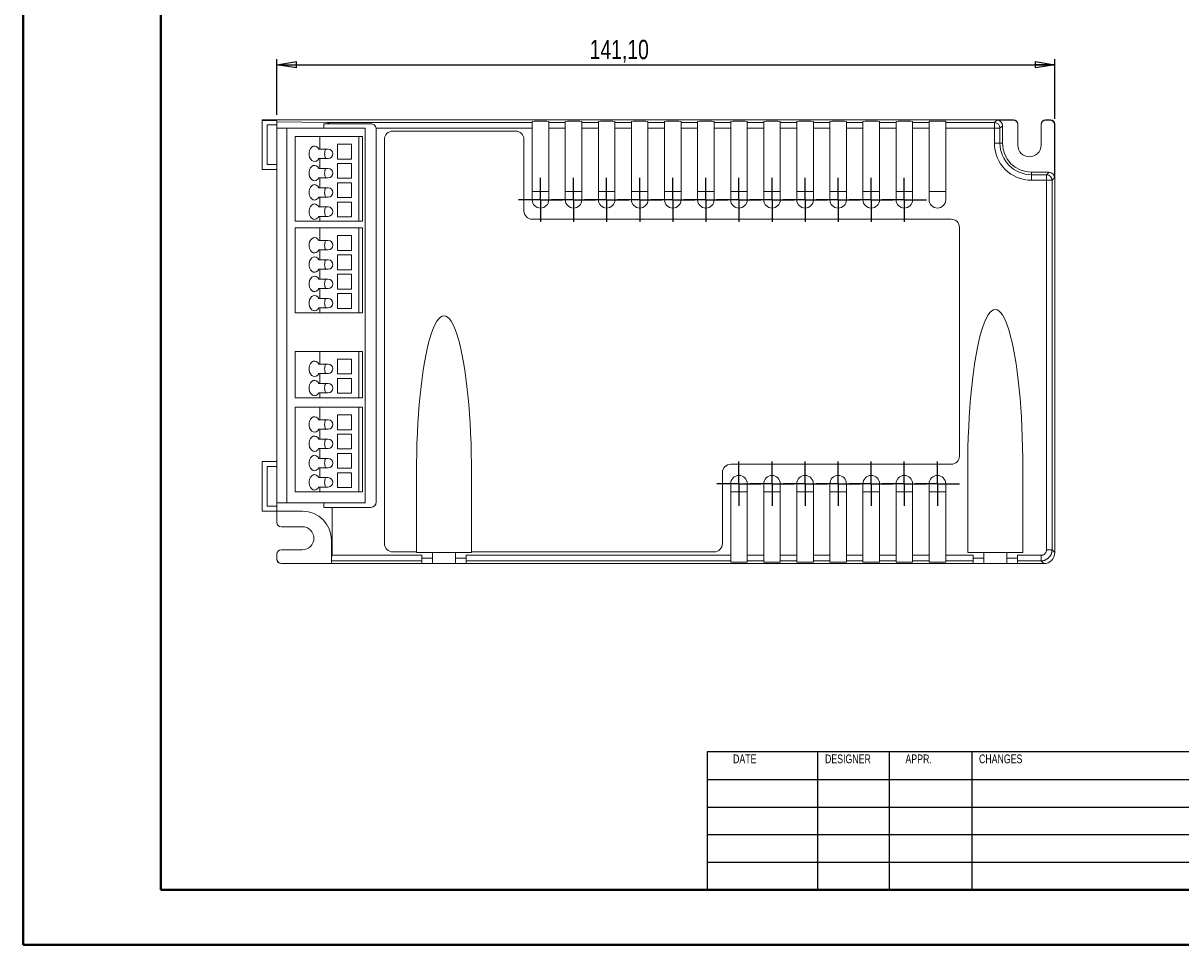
# Model space of a CAD drawing. Header units: millimetres. Extents: x 0 to 420, y -17 to 297.
# Tile 1 of 5: x 0 to 210, y 0 to 167. Entities that reach past the tile are written whole.
import ezdxf

# ---------------------------------------------------------------- set-up
doc = ezdxf.new("R2010")
doc.units = ezdxf.units.MM
doc.layers.add('SYM', color=179, linetype='Continuous')
doc.styles.add('SLDTEXTSTYLE0', font='TXT', dxfattribs={"width": 0.75})
doc.dimstyles.new('SLDDIMSTYLE0', dxfattribs={"dimtxt": 3.5, "dimasz": 3.556, "dimexe": 0, "dimexo": 0.0625, "dimgap": 0.875, "dimtad": 1, "dimrnd": 1e-09, "dimzin": 12, "dimdsep": 46, "dimtxsty": 'SLDTEXTSTYLE0', "dimblk1": 'CLOSED', "dimblk2": 'CLOSED', "dimsah": 1, "dimcen": 0.09, "dimadec": 0, "dimazin": 3, "dimtfac": 1, "dimtofl": 0, "dimtmove": 0, "dimatfit": 3, "dimldrblk": 'CLOSED', "dimfxl": 0, "dimfrac": 2, "dimtolj": 1, "dimtzin": 12, "dimarcsym": 0})

# ---------------------------------------------------------------- blocks, each defined once
blk = doc.blocks.new('_CLOSED')
at = {"color": 0, "linetype": 'ByBlock', "lineweight": -2}
for p, q in [((-1, 0.166667), (0, 0)), ((-1, 0.166667), (-1, -0.166667)), ((0, 0), (-1, -0.166667)), ((0, 0), (-1, 0))]:
    blk.add_line(p, q, dxfattribs=at)
blk = doc.blocks.new('_D_2')
at = {"layer": 'SYM'}
for p, q in [((46.12, 150.76), (46.12, 160.87)), ((46.12, 159.87), (187.22, 159.87)), ((187.22, 150.07), (187.22, 160.87))]:
    blk.add_line(p, q, dxfattribs=at)
at = {"layer": 'SYM', "xscale": 3.556, "yscale": 3.556}
for p, rotation in [((46.12, 159.87, -14.9), 179.9999999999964), ((187.22, 159.87, -14.9), 359.9999999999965)]:
    blk.add_blockref('_CLOSED', p, dxfattribs=dict(at, rotation=rotation))
at = {"layer": 'SYM', "insert": (102.84, 164.38), "char_height": 3.5, "attachment_point": 1, "style": 'SLDTEXTSTYLE0'}
blk.add_mtext('141,10', dxfattribs=at)
blk = doc.blocks.new('SW_CENTERMARKSYMBOL_1')
at = {"layer": 'SYM', "color": 0}
for p, q in [((0, 2.5), (0, 4)), ((0, 0), (0, 2.5)), ((-2.5, 0), (-4, 0)), ((0, 0), (-2.5, 0)), ((0, 0), (0, -2.5)), ((0, 0), (2.5, 0)), ((2.5, 0), (4, 0)), ((0, -2.5), (0, -4))]:
    blk.add_line(p, q, dxfattribs=at)
blk = doc.blocks.new('SW_CENTERMARKSYMBOL_2')
at = {"layer": 'SYM', "color": 0}
for p, q in [((0, 2.5), (0, 4)), ((0, 0), (0, 2.5)), ((-2.5, 0), (-4, 0)), ((0, 0), (-2.5, 0)), ((0, 0), (0, -2.5)), ((0, 0), (2.5, 0)), ((2.5, 0), (4, 0)), ((0, -2.5), (0, -4))]:
    blk.add_line(p, q, dxfattribs=at)
blk = doc.blocks.new('SW_CENTERMARKSYMBOL_3')
at = {"layer": 'SYM', "color": 0}
for p, q in [((0, 2.5), (0, 4)), ((0, 0), (0, 2.5)), ((-2.5, 0), (-4, 0)), ((0, 0), (-2.5, 0)), ((0, 0), (0, -2.5)), ((0, 0), (2.5, 0)), ((2.5, 0), (4, 0)), ((0, -2.5), (0, -4))]:
    blk.add_line(p, q, dxfattribs=at)
blk = doc.blocks.new('SW_CENTERMARKSYMBOL_4')
at = {"layer": 'SYM', "color": 0}
for p, q in [((0, 2.5), (0, 4)), ((0, 0), (0, 2.5)), ((-2.5, 0), (-4, 0)), ((0, 0), (-2.5, 0)), ((0, 0), (0, -2.5)), ((0, 0), (2.5, 0)), ((2.5, 0), (4, 0)), ((0, -2.5), (0, -4))]:
    blk.add_line(p, q, dxfattribs=at)
blk = doc.blocks.new('SW_CENTERMARKSYMBOL_5')
at = {"layer": 'SYM', "color": 0}
for p, q in [((0, 2.5), (0, 4)), ((0, 0), (0, 2.5)), ((-2.5, 0), (-4, 0)), ((0, 0), (-2.5, 0)), ((0, 0), (0, -2.5)), ((0, 0), (2.5, 0)), ((2.5, 0), (4, 0)), ((0, -2.5), (0, -4))]:
    blk.add_line(p, q, dxfattribs=at)
blk = doc.blocks.new('SW_CENTERMARKSYMBOL_6')
at = {"layer": 'SYM', "color": 0}
for p, q in [((0, 2.5), (0, 4)), ((0, 0), (0, 2.5)), ((-2.5, 0), (-4, 0)), ((0, 0), (-2.5, 0)), ((0, 0), (0, -2.5)), ((0, 0), (2.5, 0)), ((2.5, 0), (4, 0)), ((0, -2.5), (0, -4))]:
    blk.add_line(p, q, dxfattribs=at)
blk = doc.blocks.new('SW_CENTERMARKSYMBOL_7')
at = {"layer": 'SYM', "color": 0}
for p, q in [((0, 2.5), (0, 4)), ((0, 0), (0, 2.5)), ((-2.5, 0), (-4, 0)), ((0, 0), (-2.5, 0)), ((0, 0), (0, -2.5)), ((0, 0), (2.5, 0)), ((2.5, 0), (4, 0)), ((0, -2.5), (0, -4))]:
    blk.add_line(p, q, dxfattribs=at)
blk = doc.blocks.new('SW_CENTERMARKSYMBOL_8')
at = {"layer": 'SYM', "color": 0}
for p, q in [((0, 2.5), (0, 4)), ((0, 0), (0, 2.5)), ((-2.5, 0), (-4, 0)), ((0, 0), (-2.5, 0)), ((0, 0), (0, -2.5)), ((0, 0), (2.5, 0)), ((2.5, 0), (4, 0)), ((0, -2.5), (0, -4))]:
    blk.add_line(p, q, dxfattribs=at)
blk = doc.blocks.new('SW_CENTERMARKSYMBOL_9')
at = {"layer": 'SYM', "color": 0}
for p, q in [((0, 2.5), (0, 4)), ((0, 0), (0, 2.5)), ((-2.5, 0), (-4, 0)), ((0, 0), (-2.5, 0)), ((0, 0), (0, -2.5)), ((0, 0), (2.5, 0)), ((2.5, 0), (4, 0)), ((0, -2.5), (0, -4))]:
    blk.add_line(p, q, dxfattribs=at)
blk = doc.blocks.new('SW_CENTERMARKSYMBOL_10')
at = {"layer": 'SYM', "color": 0}
for p, q in [((0, 2.5), (0, 4)), ((0, 0), (0, 2.5)), ((-2.5, 0), (-4, 0)), ((0, 0), (-2.5, 0)), ((0, 0), (0, -2.5)), ((0, 0), (2.5, 0)), ((2.5, 0), (4, 0)), ((0, -2.5), (0, -4))]:
    blk.add_line(p, q, dxfattribs=at)
blk = doc.blocks.new('SW_CENTERMARKSYMBOL_11')
at = {"layer": 'SYM', "color": 0}
for p, q in [((0, 2.5), (0, 4)), ((0, 0), (0, 2.5)), ((-2.5, 0), (-4, 0)), ((0, 0), (-2.5, 0)), ((0, 0), (0, -2.5)), ((0, 0), (2.5, 0)), ((2.5, 0), (4, 0)), ((0, -2.5), (0, -4))]:
    blk.add_line(p, q, dxfattribs=at)
blk = doc.blocks.new('SW_CENTERMARKSYMBOL_12')
at = {"layer": 'SYM', "color": 0}
for p, q in [((0, 2.5), (0, 4)), ((0, 0), (0, 2.5)), ((-2.5, 0), (-4, 0)), ((0, 0), (-2.5, 0)), ((0, 0), (0, -2.5)), ((0, 0), (2.5, 0)), ((2.5, 0), (4, 0)), ((0, -2.5), (0, -4))]:
    blk.add_line(p, q, dxfattribs=at)
blk = doc.blocks.new('SW_CENTERMARKSYMBOL_13')
at = {"layer": 'SYM', "color": 0}
for p, q in [((0, 2.5), (0, 4)), ((0, 0), (0, 2.5)), ((-2.5, 0), (-4, 0)), ((0, 0), (-2.5, 0)), ((0, 0), (0, -2.5)), ((0, 0), (2.5, 0)), ((2.5, 0), (4, 0)), ((0, -2.5), (0, -4))]:
    blk.add_line(p, q, dxfattribs=at)
blk = doc.blocks.new('SW_CENTERMARKSYMBOL_14')
at = {"layer": 'SYM', "color": 0}
for p, q in [((0, 2.5), (0, 4)), ((0, 0), (0, 2.5)), ((-2.5, 0), (-4, 0)), ((0, 0), (-2.5, 0)), ((0, 0), (0, -2.5)), ((0, 0), (2.5, 0)), ((2.5, 0), (4, 0)), ((0, -2.5), (0, -4))]:
    blk.add_line(p, q, dxfattribs=at)
blk = doc.blocks.new('SW_CENTERMARKSYMBOL_15')
at = {"layer": 'SYM', "color": 0}
for p, q in [((0, 2.5), (0, 4)), ((0, 0), (0, 2.5)), ((-2.5, 0), (-4, 0)), ((0, 0), (-2.5, 0)), ((0, 0), (0, -2.5)), ((0, 0), (2.5, 0)), ((2.5, 0), (4, 0)), ((0, -2.5), (0, -4))]:
    blk.add_line(p, q, dxfattribs=at)
blk = doc.blocks.new('SW_CENTERMARKSYMBOL_16')
at = {"layer": 'SYM', "color": 0}
for p, q in [((0, 2.5), (0, 4)), ((0, 0), (0, 2.5)), ((-2.5, 0), (-4, 0)), ((0, 0), (-2.5, 0)), ((0, 0), (0, -2.5)), ((0, 0), (2.5, 0)), ((2.5, 0), (4, 0)), ((0, -2.5), (0, -4))]:
    blk.add_line(p, q, dxfattribs=at)
blk = doc.blocks.new('SW_CENTERMARKSYMBOL_17')
at = {"layer": 'SYM', "color": 0}
for p, q in [((0, 2.5), (0, 4)), ((0, 0), (0, 2.5)), ((-2.5, 0), (-4, 0)), ((0, 0), (-2.5, 0)), ((0, 0), (0, -2.5)), ((0, 0), (2.5, 0)), ((2.5, 0), (4, 0)), ((0, -2.5), (0, -4))]:
    blk.add_line(p, q, dxfattribs=at)
blk = doc.blocks.new('SW_CENTERMARKSYMBOL_18')
at = {"layer": 'SYM', "color": 0}
for p, q in [((0, 2.5), (0, 4)), ((0, 0), (0, 2.5)), ((-2.5, 0), (-4, 0)), ((0, 0), (-2.5, 0)), ((0, 0), (0, -2.5)), ((0, 0), (2.5, 0)), ((2.5, 0), (4, 0)), ((0, -2.5), (0, -4))]:
    blk.add_line(p, q, dxfattribs=at)
blk = doc.blocks.new('SW_CENTERMARKSYMBOL_19')
at = {"layer": 'SYM', "color": 0}
for p, q in [((0, 2.5), (0, 4)), ((0, 0), (0, 2.5)), ((-2.5, 0), (-4, 0)), ((0, 0), (-2.5, 0)), ((0, 0), (0, -2.5)), ((0, 0), (2.5, 0)), ((2.5, 0), (4, 0)), ((0, -2.5), (0, -4))]:
    blk.add_line(p, q, dxfattribs=at)

msp = doc.modelspace()

# ---------------------------------------------------------------- linework, layer by layer
at = {"color": 7, "linetype": 'Continuous', "lineweight": 40}
for p, q in [((0.079, 0.215), (0.079, 297.215)), ((25.079, 10.215), (25.079, 287.215)), ((25.079, 10.215), (411.144, 10.215)), ((0.079, 0.215), (420.079, 0.215))]:
    msp.add_line(p, q, dxfattribs=at)
at = {"color": 7, "linetype": 'Continuous', "lineweight": 15}
for p, q in [((43.42, 149.867), (43.42, 149.762)), ((179.72, 149.867), (43.42, 149.867)), ((46.12, 149.762), (43.42, 149.762)), ((43.42, 149.762), (43.42, 140.867)), ((46.12, 149.762), (46.12, 149.518)), ((55.138, 149.36), (46.12, 149.518)), ((46.12, 148.367), (46.12, 149.518)), ((54.62, 149.167), (54.62, 148.367)), ((54.62, 149.167), (55.712, 149.167)), ((92.42, 149.36), (55.138, 149.36)), ((63.12, 149.167), (55.712, 149.167)), ((92.42, 149.596), (92.42, 149.36)), ((92.42, 149.36), (92.42, 148.36)), ((95.42, 149.36), (95.42, 149.596)), ((98.42, 149.36), (95.42, 149.36)), ((95.42, 149.36), (95.42, 148.36)), ((98.42, 149.596), (98.42, 149.36)), ((98.42, 149.36), (98.42, 148.36)), ((101.42, 149.36), (101.42, 149.596)), ((104.42, 149.36), (101.42, 149.36)), ((101.42, 149.36), (101.42, 148.36)), ((104.42, 149.596), (104.42, 149.36)), ((104.42, 149.36), (104.42, 148.36)), ((107.42, 149.36), (107.42, 149.596)), ((110.42, 149.36), (107.42, 149.36)), ((107.42, 149.36), (107.42, 148.36)), ((110.42, 149.596), (110.42, 149.36)), ((110.42, 149.36), (110.42, 148.36)), ((113.42, 149.36), (113.42, 149.596)), ((116.42, 149.36), (113.42, 149.36)), ((113.42, 149.36), (113.42, 148.36)), ((116.42, 149.596), (116.42, 149.36)), ((116.42, 149.36), (116.42, 148.36)), ((119.42, 149.36), (119.42, 149.596)), ((122.42, 149.36), (119.42, 149.36)), ((119.42, 149.36), (119.42, 148.36)), ((122.42, 149.596), (122.42, 149.36)), ((122.42, 149.36), (122.42, 148.36)), ((125.42, 149.36), (125.42, 149.596)), ((128.42, 149.36), (125.42, 149.36)), ((125.42, 149.36), (125.42, 148.36)), ((128.42, 149.596), (128.42, 149.36)), ((128.42, 149.36), (128.42, 148.36)), ((131.42, 149.36), (131.42, 149.596)), ((134.42, 149.36), (131.42, 149.36)), ((131.42, 149.36), (131.42, 148.36)), ((134.42, 149.596), (134.42, 149.36)), ((134.42, 149.36), (134.42, 148.36)), ((137.42, 149.36), (137.42, 149.596)), ((140.42, 149.36), (137.42, 149.36)), ((137.42, 149.36), (137.42, 148.36)), ((140.42, 149.596), (140.42, 149.36)), ((140.42, 149.36), (140.42, 148.36)), ((143.42, 149.36), (143.42, 149.596)), ((146.42, 149.36), (143.42, 149.36)), ((143.42, 149.36), (143.42, 148.36)), ((146.42, 149.596), (146.42, 149.36)), ((146.42, 149.36), (146.42, 148.36)), ((149.42, 149.36), (149.42, 149.596)), ((152.42, 149.36), (149.42, 149.36)), ((149.42, 149.36), (149.42, 148.36)), ((152.42, 149.596), (152.42, 149.36)), ((152.42, 149.36), (152.42, 148.36)), ((155.42, 149.36), (155.42, 149.596)), ((158.42, 149.36), (155.42, 149.36)), ((155.42, 149.36), (155.42, 148.36)), ((158.42, 149.596), (158.42, 149.36)), ((158.42, 149.36), (158.42, 148.36)), ((161.42, 149.36), (161.42, 149.596)), ((164.42, 149.36), (161.42, 149.36)), ((161.42, 149.36), (161.42, 148.36)), ((164.42, 149.596), (164.42, 149.36)), ((164.42, 148.36), (164.42, 149.36)), ((167.42, 149.36), (167.42, 149.596)), ((176.268, 149.36), (167.42, 149.36)), ((167.42, 149.36), (167.42, 148.36)), ((176.72, 149.813), (176.268, 149.36)), ((176.268, 148.36), (176.268, 149.36)), ((179.72, 149.813), (176.72, 149.813)), ((179.72, 149.867), (179.72, 149.813)), ((185.52, 149.867), (185.52, 149.813)), ((185.52, 149.867), (186.42, 149.867)), ((186.366, 149.813), (185.52, 149.813)), ((186.366, 149.813), (186.42, 149.867)), ((44.32, 148.967), (46.12, 148.967)), ((44.32, 141.767), (44.32, 148.967)), ((46.12, 148.367), (54.62, 148.367)), ((46.12, 148.367), (46.12, 80.367)), ((47.92, 148.367), (47.92, 80.367)), ((54.62, 148.367), (62.12, 148.367)), ((62.12, 80.367), (62.12, 148.367)), ((92.42, 148.36), (64.101, 148.36)), ((64.12, 80.567), (64.12, 148.167)), ((89.42, 147.843), (67.12, 147.843)), ((92.42, 135.367), (92.42, 148.36)), ((95.42, 148.36), (95.42, 135.367)), ((98.42, 148.36), (95.42, 148.36)), ((98.42, 135.367), (98.42, 148.36)), ((101.42, 148.36), (101.42, 135.367)), ((104.42, 148.36), (101.42, 148.36)), ((104.42, 135.367), (104.42, 148.36)), ((107.42, 148.36), (107.42, 135.367)), ((110.42, 148.36), (107.42, 148.36)), ((110.42, 135.367), (110.42, 148.36)), ((113.42, 148.36), (113.42, 135.367)), ((116.42, 148.36), (113.42, 148.36)), ((116.42, 135.367), (116.42, 148.36)), ((119.42, 148.36), (119.42, 135.367)), ((122.42, 148.36), (119.42, 148.36)), ((122.42, 135.367), (122.42, 148.36)), ((125.42, 148.36), (125.42, 135.367)), ((128.42, 148.36), (125.42, 148.36)), ((128.42, 135.367), (128.42, 148.36)), ((131.42, 148.36), (131.42, 135.367)), ((134.42, 148.36), (131.42, 148.36)), ((134.42, 135.367), (134.42, 148.36)), ((137.42, 148.36), (137.42, 135.367)), ((140.42, 148.36), (137.42, 148.36)), ((140.42, 135.367), (140.42, 148.36)), ((143.42, 148.36), (143.42, 135.367)), ((146.42, 148.36), (143.42, 148.36)), ((146.42, 135.367), (146.42, 148.36)), ((149.42, 148.36), (149.42, 135.367)), ((152.42, 148.36), (149.42, 148.36)), ((152.42, 135.367), (152.42, 148.36)), ((155.42, 148.36), (155.42, 135.367)), ((158.42, 148.36), (155.42, 148.36)), ((158.42, 135.367), (158.42, 148.36)), ((161.42, 148.36), (161.42, 135.367)), ((164.42, 148.36), (161.42, 148.36)), ((164.42, 135.367), (164.42, 148.36)), ((167.42, 148.36), (167.42, 135.367)), ((176.268, 148.36), (167.42, 148.36)), ((176.268, 148.36), (176.268, 145.617)), ((177.268, 148.36), (176.268, 148.36)), ((177.72, 148.813), (177.268, 148.36)), ((177.268, 145.617), (177.268, 148.36)), ((177.72, 145.617), (177.72, 148.813)), ((180.52, 149.012), (180.52, 149.067)), ((180.52, 145.267), (180.52, 149.012)), ((184.72, 149.067), (184.72, 149.012)), ((184.72, 149.012), (184.72, 145.267)), ((187.166, 149.013), (187.22, 149.067)), ((187.166, 139.367), (187.166, 149.013)), ((187.22, 71.366), (187.22, 149.067)), ((49.42, 146.867), (49.42, 131.467)), ((53.92, 146.867), (49.42, 146.867)), ((53.92, 146.867), (53.92, 144.567)), ((60.95, 146.867), (53.92, 146.867)), ((59.62, 145.467), (57.12, 145.467)), ((57.12, 145.467), (57.12, 142.767)), ((59.62, 142.767), (59.62, 145.467)), ((60.95, 131.467), (60.95, 146.867)), ((61.62, 146.867), (60.95, 146.867)), ((61.62, 131.467), (61.62, 146.867)), ((65.62, 146.343), (65.62, 72.99)), ((90.92, 133.343), (90.92, 146.343)), ((176.268, 145.617), (177.268, 145.617)), ((177.72, 145.617), (177.268, 145.617)), ((53.717, 144.567), (53.92, 144.567)), ((53.92, 142.867), (53.717, 142.867)), ((53.92, 144.567), (55.42, 144.567)), ((55.42, 142.867), (53.92, 142.867)), ((53.92, 142.867), (53.92, 141.067)), ((43.42, 140.867), (46.12, 140.867)), ((46.12, 141.767), (44.32, 141.767)), ((53.717, 141.067), (53.92, 141.067)), ((53.92, 141.067), (55.42, 141.067)), ((57.12, 142.767), (59.62, 142.767)), ((57.12, 141.967), (57.12, 139.267)), ((59.62, 141.967), (57.12, 141.967)), ((59.62, 139.267), (59.62, 141.967)), ((53.92, 139.367), (53.717, 139.367)), ((53.92, 139.367), (53.92, 137.567)), ((55.42, 139.367), (53.92, 139.367)), ((57.12, 139.267), (59.62, 139.267)), ((182.97, 140.367), (182.97, 139.914)), ((186.166, 140.367), (182.97, 140.367)), ((182.97, 138.914), (182.97, 139.914)), ((185.714, 139.914), (182.97, 139.914)), ((182.97, 138.914), (185.714, 138.914)), ((185.714, 139.914), (186.166, 140.367)), ((185.714, 138.914), (185.714, 139.914)), ((185.714, 71.873), (185.714, 138.914)), ((185.714, 138.914), (186.714, 138.914)), ((186.714, 138.914), (187.166, 139.367)), ((186.714, 71.873), (186.714, 138.914)), ((53.717, 137.567), (53.92, 137.567)), ((53.92, 137.567), (55.42, 137.567)), ((57.12, 138.467), (57.12, 135.767)), ((59.62, 138.467), (57.12, 138.467)), ((59.62, 135.767), (59.62, 138.467)), ((95.42, 136.867), (92.42, 136.867)), ((101.42, 136.867), (98.42, 136.867)), ((107.42, 136.867), (104.42, 136.867)), ((113.42, 136.867), (110.42, 136.867)), ((119.42, 136.867), (116.42, 136.867)), ((125.42, 136.867), (122.42, 136.867)), ((131.42, 136.867), (128.42, 136.867)), ((137.42, 136.867), (134.42, 136.867)), ((143.42, 136.867), (140.42, 136.867)), ((149.42, 136.867), (146.42, 136.867)), ((155.42, 136.867), (152.42, 136.867)), ((161.42, 136.867), (158.42, 136.867)), ((53.92, 135.867), (53.717, 135.867)), ((53.92, 135.867), (53.92, 134.067)), ((55.42, 135.867), (53.92, 135.867)), ((57.12, 135.767), (59.62, 135.767)), ((57.12, 134.967), (57.12, 132.267)), ((59.62, 134.967), (57.12, 134.967)), ((59.62, 132.267), (59.62, 134.967)), ((53.717, 134.067), (53.92, 134.067)), ((53.92, 132.367), (53.717, 132.367)), ((53.92, 134.067), (55.42, 134.067)), ((53.92, 132.367), (53.92, 131.467)), ((55.42, 132.367), (53.92, 132.367)), ((49.42, 131.467), (53.92, 131.467)), ((49.42, 130.267), (49.42, 114.867)), ((53.92, 130.267), (49.42, 130.267)), ((53.92, 131.467), (60.95, 131.467)), ((53.92, 130.267), (53.92, 127.967)), ((60.95, 130.267), (53.92, 130.267)), ((57.12, 132.267), (59.62, 132.267)), ((60.95, 131.467), (61.62, 131.467)), ((60.95, 114.867), (60.95, 130.267)), ((61.62, 130.267), (60.95, 130.267)), ((61.62, 114.867), (61.62, 130.267)), ((168.42, 131.843), (92.42, 131.843)), ((169.92, 88.89), (169.92, 130.343)), ((57.12, 128.867), (57.12, 126.167)), ((59.62, 128.867), (57.12, 128.867)), ((59.62, 126.167), (59.62, 128.867)), ((53.717, 127.967), (53.92, 127.967)), ((53.92, 126.267), (53.717, 126.267)), ((53.92, 127.967), (55.42, 127.967)), ((55.42, 126.267), (53.92, 126.267)), ((53.92, 126.267), (53.92, 124.467)), ((57.12, 126.167), (59.62, 126.167)), ((53.717, 124.467), (53.92, 124.467)), ((53.92, 124.467), (55.42, 124.467)), ((59.62, 125.367), (57.12, 125.367)), ((57.12, 125.367), (57.12, 122.667)), ((59.62, 122.667), (59.62, 125.367)), ((53.92, 122.767), (53.717, 122.767)), ((53.92, 122.767), (53.92, 120.967)), ((55.42, 122.767), (53.92, 122.767)), ((57.12, 122.667), (59.62, 122.667)), ((59.62, 121.867), (57.12, 121.867)), ((57.12, 121.867), (57.12, 119.167)), ((59.62, 119.167), (59.62, 121.867)), ((53.717, 120.967), (53.92, 120.967)), ((53.92, 120.967), (55.42, 120.967)), ((53.92, 119.267), (53.717, 119.267)), ((53.92, 119.267), (53.92, 117.467)), ((55.42, 119.267), (53.92, 119.267)), ((57.12, 119.167), (59.62, 119.167)), ((57.12, 118.367), (57.12, 115.667)), ((59.62, 118.367), (57.12, 118.367)), ((59.62, 115.667), (59.62, 118.367)), ((53.717, 117.467), (53.92, 117.467)), ((53.92, 115.767), (53.717, 115.767)), ((53.92, 117.467), (55.42, 117.467)), ((53.92, 115.767), (53.92, 114.867)), ((55.42, 115.767), (53.92, 115.767)), ((57.12, 115.667), (59.62, 115.667)), ((49.42, 114.867), (53.92, 114.867)), ((53.92, 114.867), (60.95, 114.867)), ((60.95, 114.867), (61.62, 114.867)), ((49.42, 107.867), (49.42, 99.467)), ((53.92, 107.867), (49.42, 107.867)), ((53.92, 107.867), (53.92, 105.567)), ((60.95, 107.867), (53.92, 107.867)), ((60.95, 99.467), (60.95, 107.867)), ((61.62, 107.867), (60.95, 107.867)), ((61.62, 99.467), (61.62, 107.867)), ((53.717, 105.567), (53.92, 105.567)), ((53.92, 105.567), (55.42, 105.567)), ((57.12, 106.467), (57.12, 103.767)), ((59.62, 106.467), (57.12, 106.467)), ((59.62, 103.767), (59.62, 106.467)), ((53.92, 103.867), (53.717, 103.867)), ((55.42, 103.867), (53.92, 103.867)), ((53.92, 103.867), (53.92, 102.067)), ((57.12, 103.767), (59.62, 103.767)), ((57.12, 102.967), (57.12, 100.267)), ((59.62, 102.967), (57.12, 102.967)), ((59.62, 100.267), (59.62, 102.967)), ((53.717, 102.067), (53.92, 102.067)), ((53.92, 102.067), (55.42, 102.067)), ((49.42, 99.467), (53.92, 99.467)), ((53.92, 100.367), (53.717, 100.367)), ((53.92, 100.367), (53.92, 99.467)), ((55.42, 100.367), (53.92, 100.367)), ((53.92, 99.467), (60.95, 99.467)), ((57.12, 100.267), (59.62, 100.267)), ((60.95, 99.467), (61.62, 99.467)), ((49.42, 97.767), (49.42, 82.367)), ((53.92, 97.767), (49.42, 97.767)), ((53.92, 97.767), (53.92, 95.467)), ((60.95, 97.767), (53.92, 97.767)), ((60.95, 82.367), (60.95, 97.767)), ((61.62, 97.767), (60.95, 97.767)), ((61.62, 82.367), (61.62, 97.767)), ((53.717, 95.467), (53.92, 95.467)), ((53.92, 95.467), (55.42, 95.467)), ((57.12, 96.367), (57.12, 93.667)), ((59.62, 96.367), (57.12, 96.367)), ((59.62, 93.667), (59.62, 96.367)), ((53.92, 93.767), (53.717, 93.767)), ((55.42, 93.767), (53.92, 93.767)), ((53.92, 93.767), (53.92, 91.967)), ((57.12, 93.667), (59.62, 93.667)), ((59.62, 92.867), (57.12, 92.867)), ((57.12, 92.867), (57.12, 90.167)), ((59.62, 90.167), (59.62, 92.867)), ((53.717, 91.967), (53.92, 91.967)), ((53.92, 91.967), (55.42, 91.967)), ((53.92, 90.267), (53.717, 90.267)), ((53.717, 88.467), (53.92, 88.467)), ((53.92, 90.267), (53.92, 88.467)), ((55.42, 90.267), (53.92, 90.267)), ((53.92, 88.467), (55.42, 88.467)), ((57.12, 90.167), (59.62, 90.167)), ((57.12, 89.367), (57.12, 86.667)), ((59.62, 89.367), (57.12, 89.367)), ((59.62, 86.667), (59.62, 89.367)), ((43.42, 87.867), (43.42, 78.867)), ((46.12, 87.867), (43.42, 87.867)), ((44.32, 86.967), (46.12, 86.967)), ((44.32, 79.767), (44.32, 86.967)), ((53.92, 86.767), (53.717, 86.767)), ((53.92, 86.767), (53.92, 84.967)), ((55.42, 86.767), (53.92, 86.767)), ((57.12, 86.667), (59.62, 86.667)), ((128.42, 87.39), (168.42, 87.39)), ((171.42, 86.643), (171.42, 71.367)), ((181.42, 71.367), (181.42, 86.643)), ((53.717, 84.967), (53.92, 84.967)), ((53.92, 84.967), (55.42, 84.967)), ((57.12, 85.867), (57.12, 83.167)), ((59.62, 85.867), (57.12, 85.867)), ((59.62, 83.167), (59.62, 85.867)), ((71.42, 71.49), (71.42, 85.509)), ((81.42, 85.509), (81.42, 71.49)), ((126.92, 72.99), (126.92, 85.89)), ((49.42, 82.367), (53.92, 82.367)), ((53.92, 83.267), (53.717, 83.267)), ((53.92, 83.267), (53.92, 82.367)), ((55.42, 83.267), (53.92, 83.267)), ((53.92, 82.367), (60.95, 82.367)), ((57.12, 83.167), (59.62, 83.167)), ((60.95, 82.367), (61.62, 82.367)), ((128.42, 70.873), (128.42, 83.867)), ((128.42, 82.367), (131.42, 82.367)), ((131.42, 83.867), (131.42, 70.873)), ((134.42, 70.873), (134.42, 83.867)), ((134.42, 82.367), (137.42, 82.367)), ((137.42, 83.867), (137.42, 70.873)), ((140.42, 70.873), (140.42, 83.867)), ((140.42, 82.367), (143.42, 82.367)), ((143.42, 83.867), (143.42, 70.873)), ((146.42, 70.873), (146.42, 83.867)), ((146.42, 82.367), (149.42, 82.367)), ((149.42, 83.867), (149.42, 70.873)), ((152.42, 70.873), (152.42, 83.867)), ((152.42, 82.367), (155.42, 82.367)), ((155.42, 83.867), (155.42, 70.873)), ((158.42, 70.873), (158.42, 83.867)), ((158.42, 82.367), (161.42, 82.367)), ((161.42, 83.867), (161.42, 70.873)), ((164.42, 70.873), (164.42, 83.867)), ((164.42, 82.367), (167.42, 82.367)), ((167.42, 83.867), (167.42, 70.873)), ((46.12, 78.867), (46.12, 80.367)), ((54.62, 80.367), (46.12, 80.367)), ((54.62, 80.367), (54.62, 79.567)), ((62.12, 80.367), (54.62, 80.367)), ((43.42, 78.867), (46.12, 78.867)), ((46.12, 79.767), (44.32, 79.767)), ((46.12, 78.867), (50.77, 78.867)), ((46.12, 78.867), (46.12, 76.867)), ((54.62, 79.567), (56.12, 79.567)), ((56.12, 79.567), (56.12, 70.873)), ((56.12, 79.567), (63.12, 79.567)), ((46.92, 76.067), (50.72, 76.067)), ((56.02, 73.617), (56.02, 70.437)), ((50.72, 71.867), (46.92, 71.867)), ((67.12, 71.49), (71.42, 71.49)), ((71.42, 71.367), (71.42, 71.49)), ((81.42, 71.49), (81.42, 71.367)), ((81.42, 71.49), (125.42, 71.49)), ((187.22, 71.366), (186.714, 71.873)), ((46.12, 71.067), (46.12, 70.221)), ((46.12, 70.167), (46.12, 70.221)), ((46.92, 69.367), (46.92, 69.421)), ((46.92, 69.421), (56.02, 69.421)), ((46.92, 69.367), (72.42, 69.367)), ((56.02, 70.437), (56.02, 69.873)), ((56.02, 69.873), (72.42, 69.873)), ((56.02, 69.421), (56.02, 69.873)), ((56.12, 70.873), (72.42, 70.873)), ((71.42, 71.367), (74.32, 71.367)), ((72.42, 70.873), (72.42, 70.367)), ((72.42, 70.367), (74.32, 70.367)), ((72.42, 69.367), (72.42, 70.367)), ((72.42, 69.367), (74.32, 69.367)), ((74.32, 70.367), (74.32, 71.367)), ((74.32, 71.367), (78.52, 71.367)), ((74.32, 69.367), (74.32, 70.367)), ((74.32, 69.367), (78.52, 69.367)), ((78.52, 71.367), (78.52, 70.367)), ((78.52, 71.367), (81.42, 71.367)), ((78.52, 70.367), (80.42, 70.367)), ((78.52, 70.367), (78.52, 69.367)), ((78.52, 69.367), (80.42, 69.367)), ((80.42, 70.873), (128.42, 70.873)), ((80.42, 70.367), (80.42, 70.873)), ((80.42, 69.367), (80.42, 70.367)), ((80.42, 69.873), (128.42, 69.873)), ((80.42, 69.367), (172.42, 69.367)), ((128.42, 69.873), (128.42, 70.873)), ((128.42, 69.873), (128.42, 69.637)), ((131.42, 70.873), (134.42, 70.873)), ((131.42, 69.873), (131.42, 70.873)), ((131.42, 69.873), (134.42, 69.873)), ((131.42, 69.637), (131.42, 69.873)), ((134.42, 69.873), (134.42, 70.873)), ((134.42, 69.873), (134.42, 69.637)), ((137.42, 70.873), (140.42, 70.873)), ((137.42, 69.873), (137.42, 70.873)), ((137.42, 69.873), (140.42, 69.873)), ((137.42, 69.637), (137.42, 69.873)), ((140.42, 69.873), (140.42, 70.873)), ((140.42, 69.873), (140.42, 69.637)), ((143.42, 70.873), (146.42, 70.873)), ((143.42, 69.873), (143.42, 70.873)), ((143.42, 69.873), (146.42, 69.873)), ((143.42, 69.637), (143.42, 69.873)), ((146.42, 69.873), (146.42, 70.873)), ((146.42, 69.873), (146.42, 69.637)), ((149.42, 70.873), (152.42, 70.873)), ((149.42, 69.873), (149.42, 70.873)), ((149.42, 69.873), (152.42, 69.873)), ((149.42, 69.637), (149.42, 69.873)), ((152.42, 69.873), (152.42, 70.873)), ((152.42, 69.873), (152.42, 69.637)), ((155.42, 70.873), (158.42, 70.873)), ((155.42, 69.873), (155.42, 70.873)), ((155.42, 69.873), (158.42, 69.873)), ((155.42, 69.637), (155.42, 69.873)), ((158.42, 69.873), (158.42, 70.873)), ((158.42, 69.873), (158.42, 69.637)), ((161.42, 70.873), (164.42, 70.873)), ((161.42, 70.873), (161.42, 69.873)), ((161.42, 69.873), (164.42, 69.873)), ((161.42, 69.637), (161.42, 69.873)), ((164.42, 69.873), (164.42, 70.873)), ((164.42, 69.873), (164.42, 69.637)), ((167.42, 70.873), (172.42, 70.873)), ((167.42, 69.873), (167.42, 70.873)), ((167.42, 69.873), (172.42, 69.873)), ((167.42, 69.637), (167.42, 69.873)), ((171.42, 71.367), (174.32, 71.367)), ((172.42, 70.873), (172.42, 70.367)), ((172.42, 70.367), (174.32, 70.367)), ((172.42, 69.367), (172.42, 70.367)), ((172.42, 69.367), (174.32, 69.367)), ((174.32, 70.367), (174.32, 71.367)), ((174.32, 71.367), (178.52, 71.367)), ((174.32, 69.367), (174.32, 70.367)), ((174.32, 69.367), (178.52, 69.367)), ((178.52, 71.367), (178.52, 70.367)), ((178.52, 71.367), (181.42, 71.367)), ((178.52, 70.367), (180.42, 70.367)), ((178.52, 70.367), (178.52, 69.367)), ((178.52, 69.367), (180.42, 69.367)), ((180.42, 70.873), (184.714, 70.873)), ((180.42, 70.873), (180.42, 70.367)), ((180.42, 69.367), (180.42, 70.367)), ((180.42, 69.873), (184.714, 69.873)), ((180.42, 69.367), (185.22, 69.367)), ((184.714, 69.873), (185.22, 69.367))]:
    msp.add_line(p, q, dxfattribs=at)
at = {"color": 7, "linetype": 'Continuous', "lineweight": 15, "flags": 128}
for points in [[(53.717, 144.567), (53.51, 144.852), (53.253, 145.04), (52.97, 145.116), (52.682, 145.072), (52.416, 144.913), (52.194, 144.653), (52.034, 144.312), (51.951, 143.921), (51.951, 143.512), (52.034, 143.121), (52.194, 142.781), (52.416, 142.52), (52.682, 142.361), (52.97, 142.318), (53.253, 142.393), (53.51, 142.582), (53.717, 142.867)], [(53.717, 141.067), (53.51, 141.352), (53.253, 141.54), (52.97, 141.616), (52.682, 141.572), (52.416, 141.413), (52.194, 141.153), (52.034, 140.812), (51.951, 140.421), (51.951, 140.012), (52.034, 139.621), (52.194, 139.281), (52.416, 139.02), (52.682, 138.861), (52.97, 138.818), (53.253, 138.893), (53.51, 139.082), (53.717, 139.367)], [(53.717, 137.567), (53.51, 137.852), (53.253, 138.04), (52.97, 138.116), (52.682, 138.072), (52.416, 137.913), (52.194, 137.653), (52.034, 137.312), (51.951, 136.921), (51.951, 136.512), (52.034, 136.121), (52.194, 135.781), (52.416, 135.52), (52.682, 135.361), (52.97, 135.318), (53.253, 135.393), (53.51, 135.582), (53.717, 135.867)], [(53.717, 134.067), (53.51, 134.352), (53.253, 134.54), (52.97, 134.616), (52.682, 134.572), (52.416, 134.413), (52.194, 134.153), (52.034, 133.812), (51.951, 133.421), (51.951, 133.012), (52.034, 132.621), (52.194, 132.281), (52.416, 132.02), (52.682, 131.861), (52.97, 131.818), (53.253, 131.893), (53.51, 132.082), (53.717, 132.367)], [(53.717, 127.967), (53.51, 128.252), (53.253, 128.44), (52.97, 128.516), (52.682, 128.472), (52.416, 128.313), (52.194, 128.053), (52.034, 127.712), (51.951, 127.321), (51.951, 126.912), (52.034, 126.521), (52.194, 126.181), (52.416, 125.92), (52.682, 125.761), (52.97, 125.718), (53.253, 125.793), (53.51, 125.982), (53.717, 126.267)], [(53.717, 124.467), (53.51, 124.752), (53.253, 124.94), (52.97, 125.016), (52.682, 124.972), (52.416, 124.813), (52.194, 124.553), (52.034, 124.212), (51.951, 123.821), (51.951, 123.412), (52.034, 123.021), (52.194, 122.681), (52.416, 122.42), (52.682, 122.261), (52.97, 122.218), (53.253, 122.293), (53.51, 122.482), (53.717, 122.767)], [(53.717, 120.967), (53.51, 121.252), (53.253, 121.44), (52.97, 121.516), (52.682, 121.472), (52.416, 121.313), (52.194, 121.053), (52.034, 120.712), (51.951, 120.321), (51.951, 119.912), (52.034, 119.521), (52.194, 119.181), (52.416, 118.92), (52.682, 118.761), (52.97, 118.718), (53.253, 118.793), (53.51, 118.982), (53.717, 119.267)], [(53.717, 117.467), (53.51, 117.752), (53.253, 117.94), (52.97, 118.016), (52.682, 117.972), (52.416, 117.813), (52.194, 117.553), (52.034, 117.212), (51.951, 116.821), (51.951, 116.412), (52.034, 116.021), (52.194, 115.681), (52.416, 115.42), (52.682, 115.261), (52.97, 115.218), (53.253, 115.293), (53.51, 115.482), (53.717, 115.767)], [(53.717, 105.567), (53.51, 105.852), (53.253, 106.04), (52.97, 106.116), (52.682, 106.072), (52.416, 105.913), (52.194, 105.653), (52.034, 105.312), (51.951, 104.921), (51.951, 104.512), (52.034, 104.121), (52.194, 103.781), (52.416, 103.52), (52.682, 103.361), (52.97, 103.318), (53.253, 103.393), (53.51, 103.582), (53.717, 103.867)], [(53.717, 102.067), (53.51, 102.352), (53.253, 102.54), (52.97, 102.616), (52.682, 102.572), (52.416, 102.413), (52.194, 102.153), (52.034, 101.812), (51.951, 101.421), (51.951, 101.012), (52.034, 100.621), (52.194, 100.281), (52.416, 100.02), (52.682, 99.861), (52.97, 99.818), (53.253, 99.893), (53.51, 100.082), (53.717, 100.367)], [(53.717, 95.467), (53.51, 95.752), (53.253, 95.94), (52.97, 96.016), (52.682, 95.972), (52.416, 95.813), (52.194, 95.553), (52.034, 95.212), (51.951, 94.821), (51.951, 94.412), (52.034, 94.021), (52.194, 93.681), (52.416, 93.42), (52.682, 93.261), (52.97, 93.218), (53.253, 93.293), (53.51, 93.482), (53.717, 93.767)], [(53.717, 91.967), (53.51, 92.252), (53.253, 92.44), (52.97, 92.516), (52.682, 92.472), (52.416, 92.313), (52.194, 92.053), (52.034, 91.712), (51.951, 91.321), (51.951, 90.912), (52.034, 90.521), (52.194, 90.181), (52.416, 89.92), (52.682, 89.761), (52.97, 89.718), (53.253, 89.793), (53.51, 89.982), (53.717, 90.267)], [(53.717, 88.467), (53.51, 88.752), (53.253, 88.94), (52.97, 89.016), (52.682, 88.972), (52.416, 88.813), (52.194, 88.553), (52.034, 88.212), (51.951, 87.821), (51.951, 87.412), (52.034, 87.021), (52.194, 86.681), (52.416, 86.42), (52.682, 86.261), (52.97, 86.218), (53.253, 86.293), (53.51, 86.482), (53.717, 86.767)], [(53.717, 84.967), (53.51, 85.252), (53.253, 85.44), (52.97, 85.516), (52.682, 85.472), (52.416, 85.313), (52.194, 85.053), (52.034, 84.712), (51.951, 84.321), (51.951, 83.912), (52.034, 83.521), (52.194, 83.181), (52.416, 82.92), (52.682, 82.761), (52.97, 82.718), (53.253, 82.793), (53.51, 82.982), (53.717, 83.267)]]:
    msp.add_lwpolyline(points, dxfattribs=at)
at = {"color": 7, "linetype": 'Continuous', "lineweight": 15}
for centre, radius, start, end in [((55.12, 148.36), 1, 53.74076, 89), ((93.92, 116.871), 32.759, 87.37558, 92.62442), ((99.92, 116.871), 32.759, 87.37558, 92.62442), ((105.92, 116.871), 32.759, 87.37558, 92.62442), ((111.92, 116.871), 32.759, 87.37558, 92.62442), ((117.92, 116.871), 32.759, 87.37558, 92.62442), ((123.92, 116.871), 32.759, 87.37558, 92.62442), ((129.92, 116.871), 32.759, 87.37558, 92.62442), ((135.92, 116.871), 32.759, 87.37557, 92.62443), ((141.92, 116.871), 32.759, 87.37558, 92.62442), ((147.92, 116.871), 32.759, 87.37558, 92.62442), ((153.92, 116.871), 32.759, 87.37558, 92.62442), ((159.92, 116.871), 32.759, 87.37558, 92.62442), ((176.267, 148.36), 1, 0.02064, 89.97957), ((63.12, 148.167), 1, 0, 11.16592), ((67.12, 146.343), 1.5, 90, 180), ((89.42, 146.343), 1.5, 0, 90), ((182.97, 145.617), 5.702, 180, 270), ((182.97, 145.617), 5.25, 180, 270), ((182.62, 145.267), 2.1, 180, 0), ((56.534, 143.744), 1.765, 152.21474, 180.87729), ((56.534, 143.69), 1.765, 179.12271, 207.78526), ((55.42, 143.717), 0.85, 270, 90), ((56.534, 140.244), 1.765, 152.21474, 180.87729), ((55.42, 140.217), 0.85, 270, 90), ((56.534, 140.19), 1.765, 179.12271, 207.78526), ((185.713, 138.914), 1, 0.02038, 89.97951), ((56.534, 136.744), 1.765, 152.2148, 180.87723), ((56.534, 136.69), 1.765, 179.12306, 207.78486), ((55.42, 136.717), 0.85, 270, 90), ((93.92, 135.367), 1.5, 180, 0), ((99.92, 135.367), 1.5, 180, 0), ((105.92, 135.367), 1.5, 180, 0), ((111.92, 135.367), 1.5, 180, 0), ((117.92, 135.367), 1.5, 180, 0), ((123.92, 135.367), 1.5, 180, 0), ((129.92, 135.367), 1.5, 180, 0), ((135.92, 135.367), 1.5, 180, 0), ((141.92, 135.367), 1.5, 180, 0), ((147.92, 135.367), 1.5, 180, 0), ((153.92, 135.367), 1.5, 180, 0), ((159.92, 135.367), 1.5, 180, 0), ((165.92, 135.367), 1.5, 180, 0), ((56.534, 133.244), 1.765, 152.2148, 180.87723), ((56.534, 133.19), 1.765, 179.12271, 207.7852), ((55.42, 133.217), 0.85, 270, 90), ((92.42, 133.343), 1.5, 180, 270), ((168.42, 130.343), 1.5, 0, 90), ((56.534, 127.144), 1.765, 152.21474, 180.87729), ((56.534, 127.09), 1.765, 179.12271, 207.78526), ((55.42, 127.117), 0.85, 270, 90), ((56.534, 123.644), 1.765, 152.21477, 180.87726), ((55.42, 123.617), 0.85, 270, 90), ((56.534, 123.59), 1.765, 179.12271, 207.78523), ((56.534, 120.144), 1.765, 152.2148, 180.87726), ((56.534, 120.09), 1.765, 179.12274, 207.78523), ((55.42, 120.117), 0.85, 270, 90), ((56.534, 116.644), 1.765, 152.21477, 180.87726), ((56.534, 116.59), 1.765, 179.12281, 207.78513), ((55.42, 116.617), 0.85, 270, 90), ((56.534, 104.744), 1.765, 152.21477, 180.87728), ((55.42, 104.717), 0.85, 270, 90), ((56.534, 104.69), 1.765, 179.12272, 207.78523), ((56.534, 101.244), 1.765, 152.21477, 180.87726), ((56.534, 101.19), 1.765, 179.12271, 207.78523), ((55.42, 101.217), 0.85, 270, 90), ((56.534, 94.644), 1.765, 152.21477, 180.87726), ((56.534, 94.59), 1.765, 179.12271, 207.78523), ((55.42, 94.617), 0.85, 270, 90), ((56.534, 91.144), 1.765, 152.21474, 180.87729), ((56.534, 91.09), 1.765, 179.12271, 207.78526), ((55.42, 91.117), 0.85, 270, 90), ((56.534, 87.644), 1.765, 152.21474, 180.87729), ((55.42, 87.617), 0.85, 270, 90), ((168.42, 88.89), 1.5, 270, 0), ((56.534, 87.59), 1.765, 179.12271, 207.78526), ((128.42, 85.89), 1.5, 90, 180), ((56.534, 84.144), 1.765, 152.2148, 180.87723), ((56.534, 84.09), 1.765, 179.12306, 207.78486), ((55.42, 84.117), 0.85, 270, 90), ((129.92, 83.867), 1.5, 0, 180), ((135.92, 83.867), 1.5, 0, 180), ((141.92, 83.867), 1.5, 0, 180), ((147.92, 83.867), 1.5, 0, 180), ((153.92, 83.867), 1.5, 0, 180), ((159.92, 83.867), 1.5, 0, 180), ((165.92, 83.867), 1.5, 0, 180), ((63.12, 80.567), 1, 270, 0), ((50.77, 73.617), 5.25, 0, 90), ((46.92, 76.867), 0.8, 180, 270), ((50.72, 73.967), 2.1, 270, 90), ((46.92, 71.067), 0.8, 90, 180), ((67.12, 72.99), 1.5, 180, 270), ((125.42, 72.99), 1.5, 270, 0), ((55.12, 70.873), 1, 334.15807, 360)]:
    msp.add_arc(centre, radius, start, end, dxfattribs=at)
for centre, major_axis, ratio, start_param, end_param in [((165.92, 149.596), (1.5, 0), 0.0174551, 0, 3.1415927), ((176.72, 148.812), (0.707, 0.707), 0.9996955, 5.4979394, 7.0684312), ((179.72, 149.067), (0, 0.8), 0.9998477, 4.712389, 6.2831853), ((179.72, 149.012), (0, 0.8), 0.9998477, 4.712389, 6.2831853), ((185.52, 149.067), (0, -0.8), 0.9998477, 3.1415927, 4.712389), ((185.52, 149.012), (0, -0.8), 0.9998477, 3.1415927, 4.712389), ((186.366, 149.012), (0.566, 0.566), 0.9996955, 5.4979394, 7.0684312), ((186.42, 149.067), (0.566, 0.566), 0.9996955, 5.4979394, 7.0684312), ((186.166, 139.367), (-0.707, -0.707), 0.9996955, 2.3563468, 3.9268385), ((76.42, 85.509), (0, -28.794), 0.1736482, 1.5707963, 4.712389), ((176.42, 86.643), (0, -28.794), 0.1736482, 1.5707963, 4.712389), ((46.92, 70.221), (0, -0.8), 0.9998477, 4.712389, 6.2831853), ((46.92, 70.167), (0, -0.8), 0.9998477, 4.712389, 6.2831853), ((129.92, 69.637), (1.5, 0), 0.0174551, 3.1415925, 6.2831853), ((135.92, 69.637), (1.5, 0), 0.0174551, 3.1415925, 6.2831853), ((141.92, 69.637), (1.5, 0), 0.0174551, 3.1415925, 6.2831853), ((147.92, 69.637), (1.5, 0), 0.0174551, 3.1415925, 6.2831853), ((153.92, 69.637), (1.5, 0), 0.0174551, 3.1415925, 6.2831853), ((159.92, 69.637), (1.5, 0), 0.0174551, 3.1415925, 6.2831853), ((165.92, 69.637), (1.5, 0), 0.0174551, 3.1415925, 6.2831853), ((185.22, 71.367), (1.415, -1.415), 0.9996955, 5.4979394, 7.0684312)]:
    msp.add_ellipse(centre, major_axis=major_axis, ratio=ratio, start_param=start_param, end_param=end_param, dxfattribs=at)
for points, knots in [([(64.101, 148.36), (64.054, 148.6), (63.921, 148.805), (63.666, 149.011), (63.571, 149.066), (63.36, 149.144), (63.242, 149.167), (63.12, 149.167)], [0, 0, 0, 0, 0.5, 0.5, 0.75, 0.75, 1, 1, 1, 1]), ([(182.97, 138.914), (181.193, 138.914), (179.488, 139.621), (176.974, 142.134), (176.268, 143.839), (176.268, 145.617)], [0, 0, 0, 0, 0.5, 0.5, 1, 1, 1, 1]), ([(164.42, 136.867), (164.42, 136.867), (164.454, 136.867), (164.606, 136.867), (164.724, 136.867), (165.02, 136.867), (165.197, 136.867), (165.562, 136.867), (165.748, 136.867), (166.092, 136.867), (166.278, 136.867), (166.643, 136.867), (166.82, 136.867), (167.117, 136.867), (167.234, 136.867), (167.386, 136.867), (167.42, 136.867), (167.42, 136.867)], [0, 0, 0, 0, 0.125, 0.125, 0.25, 0.25, 0.375, 0.375, 0.5, 0.5, 0.625, 0.625, 0.75, 0.75, 0.875, 0.875, 1, 1, 1, 1]), ([(184.714, 70.873), (184.747, 70.874), (184.812, 70.876), (184.909, 70.891), (185.004, 70.914), (185.128, 70.959), (185.273, 71.036), (185.425, 71.161), (185.551, 71.313), (185.643, 71.488), (185.703, 71.676), (185.71, 71.807), (185.714, 71.873)], [0, 0, 0, 0, 0.0628119, 0.1250536, 0.1873356, 0.2502675, 0.3750428, 0.5001392, 0.6249303, 0.7499999, 0.8748411, 1, 1, 1, 1]), ([(186.713, 71.873), (186.712, 71.825), (186.711, 71.73), (186.695, 71.588), (186.669, 71.447), (186.634, 71.309), (186.589, 71.173), (186.534, 71.041), (186.47, 70.914), (186.397, 70.791), (186.316, 70.674), (186.226, 70.562), (186.129, 70.458), (186.024, 70.36), (185.913, 70.271), (185.796, 70.189), (185.673, 70.116), (185.545, 70.052), (185.413, 69.998), (185.278, 69.953), (185.139, 69.917), (184.999, 69.892), (184.857, 69.876), (184.762, 69.874), (184.714, 69.873)], [0, 0, 0, 0, 0.0454772, 0.0909716, 0.1364536, 0.1819143, 0.2273613, 0.2728003, 0.318237, 0.3636787, 0.4091266, 0.4545772, 0.5000269, 0.5454754, 0.5909251, 0.6363745, 0.6818192, 0.7272561, 0.7726884, 0.8181237, 0.863568, 0.909028, 0.9545109, 1, 1, 1, 1]), ([(185.714, 71.873), (185.831, 71.873), (185.956, 71.873), (186.2, 71.873), (186.317, 71.873), (186.512, 71.873), (186.589, 71.873), (186.688, 71.873), (186.711, 71.873), (186.713, 71.873)], [0, 0, 0, 0, 0.25, 0.25, 0.5, 0.5, 0.75, 0.75, 1, 1, 1, 1]), ([(184.714, 69.873), (184.714, 69.875), (184.714, 69.899), (184.714, 69.998), (184.714, 70.075), (184.714, 70.269), (184.714, 70.387), (184.714, 70.63), (184.714, 70.756), (184.714, 70.873)], [0, 0, 0, 0, 0.25, 0.25, 0.5, 0.5, 0.75, 0.75, 1, 1, 1, 1])]:
    msp.add_open_spline(points, degree=3, knots=knots, dxfattribs=at)
at = {"layer": 'SYM'}
for p, q in [((411.144, 35.215), (124.144, 35.215)), ((124.144, 35.215), (124.144, 10.215)), ((144.144, 35.215), (144.144, 10.215)), ((157.144, 35.215), (157.144, 10.215)), ((172.144, 35.215), (172.144, 10.215)), ((124.144, 30.215), (411.144, 30.215)), ((124.144, 25.215), (252.144, 25.215)), ((124.144, 20.215), (411.144, 20.215)), ((124.144, 15.215), (252.144, 15.215))]:
    msp.add_line(p, q, dxfattribs=at)

# ---------------------------------------------------------------- block references
for name, p in [('SW_CENTERMARKSYMBOL_12', (93.92, 135.367)), ('SW_CENTERMARKSYMBOL_11', (99.92, 135.367)), ('SW_CENTERMARKSYMBOL_10', (105.92, 135.367)), ('SW_CENTERMARKSYMBOL_9', (111.92, 135.367)), ('SW_CENTERMARKSYMBOL_8', (117.92, 135.367)), ('SW_CENTERMARKSYMBOL_7', (123.92, 135.367)), ('SW_CENTERMARKSYMBOL_6', (129.92, 135.367)), ('SW_CENTERMARKSYMBOL_5', (135.92, 135.367)), ('SW_CENTERMARKSYMBOL_4', (141.92, 135.367)), ('SW_CENTERMARKSYMBOL_3', (147.92, 135.367)), ('SW_CENTERMARKSYMBOL_2', (153.92, 135.367)), ('SW_CENTERMARKSYMBOL_1', (159.92, 135.367)), ('SW_CENTERMARKSYMBOL_14', (129.92, 83.867)), ('SW_CENTERMARKSYMBOL_15', (135.92, 83.867)), ('SW_CENTERMARKSYMBOL_16', (141.92, 83.867)), ('SW_CENTERMARKSYMBOL_17', (147.92, 83.867)), ('SW_CENTERMARKSYMBOL_18', (153.92, 83.867)), ('SW_CENTERMARKSYMBOL_19', (159.92, 83.867)), ('SW_CENTERMARKSYMBOL_13', (165.92, 83.867))]:
    msp.add_blockref(name, p, dxfattribs=at)

# ---------------------------------------------------------------- texts
at = {"layer": 'SYM', "char_height": 1.5875, "attachment_point": 1, "style": 'SLDTEXTSTYLE0'}
for s, insert in [('DATE', (128.851, 34.744)), ('DESIGNER', (145.531, 34.744)), ('APPR.', (160.128, 34.744)), ('CHANGES', (173.465, 34.744))]:
    msp.add_mtext(s, dxfattribs=dict(at, insert=insert))

# ---------------------------------------------------------------- dimensions: what is measured, and where the dimension line sits
at = {"layer": 'SYM'}
dim = msp.add_linear_dim(base=(187.22, 159.867), p1=(46.12, 149.762), p2=(187.22, 149.067), dimstyle='SLDDIMSTYLE0', dxfattribs=at)
dim.commit()
dim.dimension.update_dxf_attribs({"geometry": '_D_2', "text_midpoint": (109.952, 159.867), "dimtype": 160})

doc.saveas('drawing.dxf')
